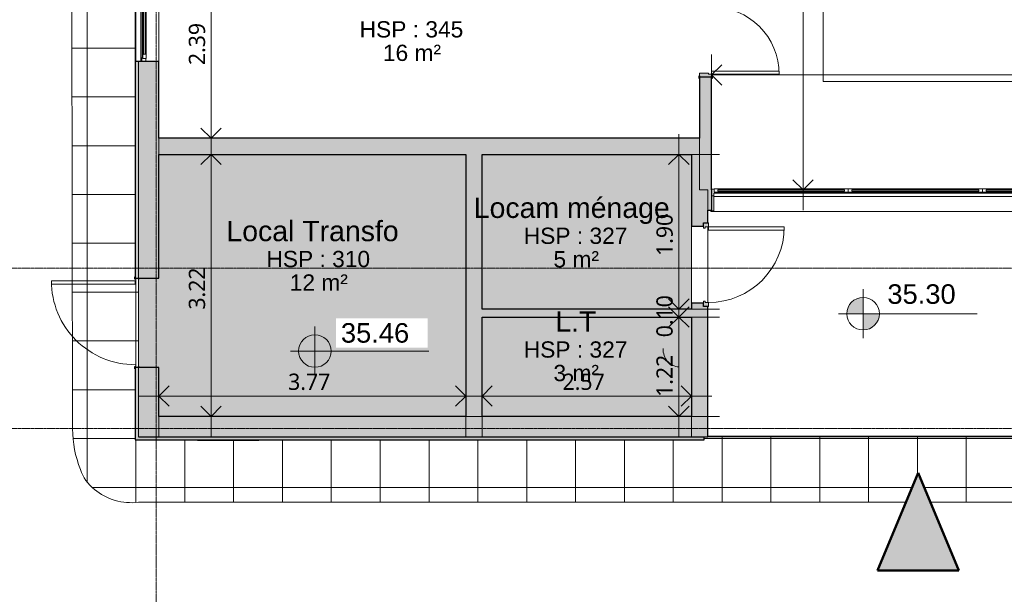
# Model space of a CAD drawing. Header units: millimetres. Extents: x -64334 to 32356, y -11421 to 53741.
# Tile 4 of 71: x -35969 to -23874, y 1809 to 8873. Entities that reach past the tile are written whole.
import ezdxf

# ---------------------------------------------------------------- set-up
doc = ezdxf.new("R2010")
doc.units = ezdxf.units.MM
doc.linetypes.add('Caché', pattern=[7.14375, 4.7625, -2.38125])
doc.linetypes.add('Ligne de quadrillage', pattern=[22.225, 12.7, -3.175, 3.175, -3.175])
for name, color, linetype, lineweight in [('A-ANNO-DIMS', 211, 'Continuous', 9), ('A-ANNO-DIMS-100', 211, 'Continuous', 9), ('A-AREA-IDEN', 2, 'Continuous', 9), ('A-DETL-GENF', 92, 'Continuous', 9), ('A-DETL-HDLN', 90, 'Caché', 9), ('A-DETL-WIDE', 214, 'Continuous', 50), ('A-DOOR', 31, 'Continuous', 9), ('A-DOOR-FRAM', 31, 'Continuous', 9), ('A-FLOR', 192, 'Continuous', 9), ('A-FLOR-PATT', 8, 'Continuous', 9), ('A-GLAZ', 151, 'Continuous', 9), ('A-GLAZ-SILL', 1, 'Continuous', 9), ('A-WALL', 113, 'Continuous', 9), ('G-ANNO-DIMS', 111, 'Continuous', 9), ('I-WALL', 2, 'Continuous', 9), ('M-EQPM', 50, 'Continuous', 9), ('S-GRID', 1, 'Continuous', 9)]:
    doc.layers.add(name, color=color, linetype=linetype, lineweight=lineweight)
doc.styles.add('Arial_2', font='arial.ttf', dxfattribs={"height": 200})
doc.styles.add('Arial_3', font='arial.ttf', dxfattribs={"height": 240})
doc.styles.add('Arial_B', font='txt', dxfattribs={"height": 250})
doc.styles.add('Trebuchet MS_B', font='txt', dxfattribs={"height": 200})
doc.dimstyles.new('Cotes_linéaires_rouge_2mm', dxfattribs={"dimscale": 304.8, "dimtxt": 206.190181, "dimasz": 0.410105, "dimexe": 0.82021, "dimexo": 0.0625, "dimgap": 0.065617, "dimtad": 1, "dimlfac": 0.001, "dimrnd": 0.01, "dimzin": 0, "dimdsep": 46, "dimtxsty": 'Trebuchet MS_B', "dimblk1": 'OPEN30', "dimblk2": 'OPEN30', "dimsah": 1, "dimcen": 0.09, "dimdle": 0.82021, "dimazin": 0, "dimtfac": 1, "dimtdec": 4, "dimtix": 1, "dimtmove": 0, "dimatfit": 3, "dimfxl": 1.64042, "dimfxlon": 1, "dimtvp": 1, "dimtolj": 1, "dimtzin": 0, "dimarcsym": 2})
doc.dimstyles.new('Cotes_linéaires_rouge_2mm_1', dxfattribs={"dimscale": 304.8, "dimtxt": 206.190181, "dimasz": 0.410105, "dimexe": 0.82021, "dimexo": 0.0625, "dimgap": 0.065617, "dimtad": 1, "dimlfac": 0.001, "dimrnd": 0.01, "dimzin": 0, "dimdsep": 46, "dimtxsty": 'Trebuchet MS_B', "dimblk1": 'OPEN30', "dimblk2": 'OPEN30', "dimsah": 1, "dimcen": 0.09, "dimdle": 0.82021, "dimazin": 0, "dimtfac": 1, "dimtdec": 4, "dimtix": 1, "dimtmove": 1, "dimatfit": 3, "dimfxl": 1.64042, "dimfxlon": 1, "dimtvp": 1, "dimtolj": 1, "dimtzin": 0, "dimarcsym": 2})

# ---------------------------------------------------------------- blocks, each defined once
blk = doc.blocks.new('3 Vantaux - 180 x500-1522891-Niveau 00')
at = {"layer": 'A-GLAZ', "lineweight": 18}
for p, q in [((-2502, 133), (-2470, 133)), ((-2470, 137), (-2469, 138)), ((-2470, 96), (-2470, 137)), ((-2470, 133), (-2470, 95)), ((-2469, 138), (-2424, 138)), ((-2426, 125), (-2426, 109)), ((-2420, 125), (-2426, 125)), ((-2426, 124), (-869, 124)), ((-2426, 108), (-2426, 124)), ((-2424, 138), (-2420, 134)), ((-2420, 134), (-2420, 125)), ((-875, 134), (-871, 138)), ((-875, 125), (-875, 134)), ((-869, 125), (-875, 125)), ((-871, 138), (-827, 138)), ((-869, 109), (-869, 125)), ((-869, 124), (-869, 108)), ((-827, 138), (-825, 137)), ((-825, 137), (-824, 138)), ((-825, 96), (-825, 137)), ((-825, 137), (-825, 96)), ((-824, 138), (-779, 138)), ((-781, 125), (-781, 109)), ((-775, 125), (-781, 125)), ((-781, 124), (781, 124)), ((-781, 108), (-781, 124)), ((-779, 138), (-775, 134)), ((-775, 134), (-775, 125)), ((775, 134), (779, 138)), ((775, 125), (775, 134)), ((781, 125), (775, 125)), ((779, 138), (824, 138)), ((781, 109), (781, 125)), ((781, 124), (781, 108)), ((824, 138), (825, 137)), ((825, 137), (827, 138)), ((825, 137), (825, 96)), ((825, 96), (825, 137)), ((827, 138), (871, 138)), ((869, 125), (869, 109)), ((875, 125), (869, 125)), ((869, 124), (2426, 124)), ((869, 108), (869, 124)), ((871, 138), (875, 134)), ((875, 134), (875, 125)), ((2420, 134), (2424, 138)), ((2420, 125), (2420, 134)), ((2426, 125), (2420, 125)), ((2424, 138), (2468, 138)), ((2426, 109), (2426, 125)), ((2426, 124), (2426, 108)), ((2468, 138), (2470, 137)), ((2470, 137), (2470, 96)), ((2470, 133), (2510, 133)), ((2470, 95), (2470, 133)), ((2510, 133), (2510, 125)), ((-2476, 50), (-2500, 50)), ((-2500, 50), (-2476, 50)), ((-2475, 51), (-2476, 50)), ((-2476, 50), (-2476, -130)), ((-2475, 85), (-2475, 51)), ((-2460, 85), (-2475, 85)), ((-2469, 95), (-2470, 96)), ((-2470, 95), (-2460, 95)), ((-2424, 95), (-2469, 95)), ((-2460, 95), (-2460, 85)), ((-2426, 109), (-2420, 109)), ((-869, 108), (-2426, 108)), ((-2420, 99), (-2424, 95)), ((-2420, 109), (-2420, 99)), ((-875, 109), (-869, 109)), ((-875, 99), (-875, 109)), ((-871, 95), (-875, 99)), ((-827, 95), (-871, 95)), ((-825, 96), (-827, 95)), ((-824, 95), (-825, 96)), ((-779, 95), (-824, 95)), ((-781, 109), (-775, 109)), ((781, 108), (-781, 108)), ((-775, 99), (-779, 95)), ((-775, 109), (-775, 99)), ((775, 109), (781, 109)), ((775, 99), (775, 109)), ((779, 95), (775, 99)), ((824, 95), (779, 95)), ((825, 96), (824, 95)), ((827, 95), (825, 96)), ((871, 95), (827, 95)), ((869, 109), (875, 109)), ((2426, 108), (869, 108)), ((875, 99), (871, 95)), ((875, 109), (875, 99)), ((2420, 109), (2426, 109)), ((2420, 99), (2420, 109)), ((2424, 95), (2420, 99)), ((2468, 95), (2424, 95)), ((2460, 95), (2470, 95)), ((2460, 85), (2460, 95)), ((2475, 85), (2460, 85)), ((2470, 96), (2468, 95)), ((2475, 51), (2475, 85)), ((2476, 50), (2475, 51)), ((2500, 50), (2476, 50)), ((2476, 50), (2500, 50)), ((2476, -130), (2476, 50)), ((-2508, -131), (-2508, -125)), ((-2506, -133), (-2508, -131)), ((-2479, -133), (-2506, -133)), ((-2476, -130), (-2479, -133)), ((2479, -133), (2476, -130)), ((2506, -133), (2479, -133)), ((2508, -131), (2506, -133)), ((2508, -125), (2508, -131))]:
    blk.add_line(p, q, dxfattribs=at)
at = {"layer": 'A-GLAZ'}
for p, q in [((-2424, 138), (-871, 138)), ((-875, 134), (-2420, 134)), ((-779, 138), (779, 138)), ((-775, 134), (775, 134)), ((871, 138), (2424, 138)), ((875, 134), (2420, 134)), ((2476, 45), (-2476, 45)), ((2460, 85), (-2460, 85)), ((-871, 95), (-2424, 95)), ((-875, 99), (-2420, 99)), ((-824, 95), (-827, 95)), ((779, 95), (-779, 95)), ((-775, 99), (775, 99)), ((827, 95), (824, 95)), ((2424, 95), (871, 95)), ((875, 99), (2420, 99)), ((-2511, -125), (-2511, -140)), ((-2511, -140), (2511, -140)), ((2511, -140), (2511, -125))]:
    blk.add_line(p, q, dxfattribs=at)
blk = doc.blocks.new('Grille d_aération - Mur - Type A-1367758-Niveau 00')
at = {"layer": 'M-EQPM'}
for p, q in [((-255, 20), (-250, 25)), ((-250, 25), (500, 25)), ((500, 25), (505, 20))]:
    blk.add_line(p, q, dxfattribs=at)
blk = doc.blocks.new('Fenêtre type 1 - 1_9000 x 145cm-1522804-Niveau 00')
at = {"layer": 'A-GLAZ', "lineweight": 18}
for p, q in [((-725, -35), (-685, -35)), ((-680, -85), (-725, -85)), ((-685, -30), (-642, -30)), ((-685, -70), (-685, -30)), ((-685, -35), (-685, -70)), ((-642, -70), (-685, -70)), ((-685, -70), (-675, -70)), ((-675, -80), (-680, -85)), ((-675, -70), (-675, -80)), ((-642, -30), (-635, -37)), ((-635, -63), (-642, -70)), ((-635, -37), (-635, -63)), ((-635, -40), (635, -40)), ((-635, -60), (-635, -40)), ((635, -60), (-635, -60)), ((635, -37), (642, -30)), ((635, -63), (635, -37)), ((635, -40), (635, -60)), ((642, -70), (635, -63)), ((642, -30), (685, -30)), ((685, -70), (642, -70)), ((675, -70), (685, -70)), ((675, -80), (675, -70)), ((680, -85), (675, -80)), ((725, -85), (680, -85)), ((685, -30), (685, -70)), ((685, -35), (725, -35)), ((685, -70), (685, -35))]:
    blk.add_line(p, q, dxfattribs=at)
at = {"layer": 'A-GLAZ'}
for p, q in [((725, -95), (-725, -95)), ((675, -80), (-675, -80)), ((642, -30), (-642, -30)), ((-642, -70), (642, -70)), ((635, -37), (-635, -37)), ((-635, -63), (635, -63))]:
    blk.add_line(p, q, dxfattribs=at)
at = {"layer": 'A-GLAZ-SILL'}
for p, q in [((-723, -95), (-723, -152)), ((723, -152), (723, -95)), ((-725, -167), (-725, -166)), ((-725, -167), (-723, -167)), ((-723, -167), (-725, -167)), ((-723, -152), (-723, -166)), ((-723, -157), (723, -157)), ((-723, -166), (-723, -167)), ((723, -166), (723, -152)), ((723, -167), (723, -166)), ((723, -167), (725, -167)), ((725, -167), (723, -167)), ((725, -166), (725, -167))]:
    blk.add_line(p, q, dxfattribs=at)
blk = doc.blocks.new('PVC Panneau Vitré - Traverse - 0_93m x 2_10m-1488283-Niveau 00')
at = {"layer": 'A-DOOR-FRAM'}
h = blk.add_hatch(color=254, dxfattribs=at)
h.paths.add_polyline_path([(-515, -110), (-465, -110), (-465, -70), (-450, -70), (-450, -50), (-515, -50), (-515, -100)])
h.paths.add_polyline_path([(450, -50), (450, -70), (465, -70), (465, -110), (515, -110), (515, -50), (475, -50)])
at = {"layer": 'A-DOOR'}
for p, q in [((425, -1040), (425, -110)), ((425, -110), (465, -110)), ((465, -110), (465, -1040)), ((465, -1040), (425, -1040))]:
    blk.add_line(p, q, dxfattribs=at)
blk.add_arc((465, -110), 930, 180, 270, dxfattribs=at)
at = {"layer": 'A-DOOR-FRAM', "lineweight": 18}
for p, q in [((-515, -100), (-515, -110)), ((-515, -110), (-465, -110)), ((-450, -50), (-475, -50)), ((-465, -110), (-465, -70)), ((-465, -70), (-450, -70)), ((-450, -70), (-450, -50)), ((475, -50), (450, -50)), ((450, -50), (450, -70)), ((450, -70), (465, -70)), ((465, -70), (465, -110)), ((465, -110), (515, -110)), ((515, -110), (515, -100))]:
    blk.add_line(p, q, dxfattribs=at)
blk = doc.blocks.new('__Int_ Simple - __PP _1_03m x 2_30m_-1371156-Niveau 00')
at = {"layer": 'A-DOOR'}
h = blk.add_hatch(color=254, dxfattribs=at)
h.paths.add_polyline_path([(-600, 20), (-570, 20), (-570, 25), (-600, 25)])
h.paths.add_polyline_path([(-585, -20), (-585, -25), (-570, -25), (-570, -20)])
h.paths.add_polyline_path([(500, -20), (500, -25), (515, -25), (515, -20)])
h.paths.add_polyline_path([(500, 25), (500, 20), (530, 20), (530, 25), (515, 25)])
for p, q in [((480, 1050), (440, 1050)), ((440, 1050), (440, 20)), ((480, 20), (480, 1050)), ((480, 20), (440, 20))]:
    blk.add_line(p, q, dxfattribs=at)
at = {"layer": 'A-DOOR', "lineweight": 25}
for p, q in [((-600, 20), (-600, 25)), ((-600, 25), (-570, 25)), ((-570, 20), (-585, 20)), ((-570, 25), (-570, 20)), ((500, 20), (500, 25)), ((500, 25), (530, 25)), ((515, 20), (500, 20)), ((530, 25), (530, 20)), ((-585, -20), (-570, -20)), ((-570, -25), (-585, -25)), ((-570, -20), (-570, -25)), ((500, -25), (500, -20)), ((500, -20), (515, -20)), ((515, -25), (500, -25))]:
    blk.add_line(p, q, dxfattribs=at)
at = {"layer": 'A-DOOR'}
blk.add_arc((480, 20), 1030, 90, 180, dxfattribs=at)
blk = doc.blocks.new('__Int_ Simple - __PP _0_83m x 2_04m_-1519621-Niveau 00')
at = {"layer": 'A-DOOR'}
h = blk.add_hatch(color=254, dxfattribs=at)
h.paths.add_polyline_path([(430, -75), (400, -75), (400, -80), (430, -80)])
h.paths.add_polyline_path([(430, 75), (430, 80), (400, 80), (400, 75), (415, 75)])
h.paths.add_polyline_path([(-470, 75), (-470, 80), (-500, 80), (-500, 75), (-485, 75)])
h.paths.add_polyline_path([(-470, -75), (-500, -75), (-500, -80), (-470, -80)])
at = {"layer": 'A-DOOR-FRAM'}
h = blk.add_hatch(color=254, dxfattribs=at)
h.paths.add_polyline_path([(415, 0), (415, 75), (380, 75), (380, 35), (365, 35), (365, -75), (415, -75)])
h.paths.add_polyline_path([(-435, 35), (-450, 35), (-450, 75), (-485, 75), (-485, -75), (-435, -75)])
at = {"layer": 'A-DOOR'}
for p, q in [((380, 905), (340, 905)), ((340, 905), (340, 75)), ((380, 75), (380, 905)), ((380, 75), (340, 75))]:
    blk.add_line(p, q, dxfattribs=at)
at = {"layer": 'A-DOOR', "lineweight": 25}
for p, q in [((-500, 75), (-500, 80)), ((-500, 80), (-470, 80)), ((-470, 75), (-485, 75)), ((-470, 80), (-470, 75)), ((400, 75), (400, 80)), ((400, 80), (430, 80)), ((415, 75), (400, 75)), ((430, 80), (430, 75)), ((-500, -80), (-500, -75)), ((-470, -80), (-500, -80)), ((-485, -75), (-470, -75)), ((-470, -75), (-470, -80)), ((400, -80), (400, -75)), ((400, -75), (415, -75)), ((430, -80), (400, -80)), ((430, -75), (430, -80))]:
    blk.add_line(p, q, dxfattribs=at)
at = {"layer": 'A-DOOR'}
blk.add_arc((380, 75), 830, 90, 180, dxfattribs=at)
at = {"layer": 'A-DOOR-FRAM', "lineweight": 18}
for p, q in [((-485, 75), (-450, 75)), ((-450, 75), (-450, 35)), ((-450, 35), (-435, 35)), ((-435, 35), (-435, -75)), ((365, 35), (380, 35)), ((365, -75), (365, 35)), ((380, 75), (415, 75)), ((380, 35), (380, 75)), ((-435, -75), (-485, -75)), ((415, -75), (365, -75))]:
    blk.add_line(p, q, dxfattribs=at)
blk = doc.blocks.new('DIMBLOCK170-Niveau 00')
at = {"layer": 'A-ANNO-DIMS-100'}
for p, q in [((-33617, 10058), (-33617, 7166)), ((-33117, 9808), (-33867, 9808)), ((-33617, 9808), (-33117, 9808)), ((-33117, 7416), (-33867, 7416)), ((-33617, 7416), (-33117, 7416))]:
    blk.add_line(p, q, dxfattribs=at)
at = {"layer": 'A-ANNO-DIMS-100', "lineweight": 25}
for p, q in [((-33617, 9808), (-33742, 9683)), ((-33617, 9808), (-33492, 9683)), ((-33617, 7416), (-33742, 7541)), ((-33617, 7416), (-33492, 7541))]:
    blk.add_line(p, q, dxfattribs=at)
at = {"layer": 'A-ANNO-DIMS-100', "color": 0, "insert": (-33892, 8315), "char_height": 200, "width": 712.93, "attachment_point": 1, "rotation": 90, "line_spacing_factor": 1.048425, "style": 'Trebuchet MS_B'}
blk.add_mtext('2.39', dxfattribs=at)
blk = doc.blocks.new('_Open30')
at = {"color": 0, "linetype": 'ByBlock', "lineweight": -2}
for p, q in [((-1, 0.268), (0, 0)), ((0, 0), (-1, -0.268)), ((0, 0), (-1, 0))]:
    blk.add_line(p, q, dxfattribs=at)
blk = doc.blocks.new('DIMBLOCK171-Niveau 00')
at = {"layer": 'A-ANNO-DIMS-100'}
for p, q in [((-33617, 7466), (-33617, 3746)), ((-33117, 7216), (-33867, 7216)), ((-33617, 7216), (-33117, 7216)), ((-33117, 3996), (-33867, 3996)), ((-33617, 3996), (-33117, 3996))]:
    blk.add_line(p, q, dxfattribs=at)
at = {"layer": 'A-ANNO-DIMS-100', "lineweight": 25}
for p, q in [((-33617, 7216), (-33742, 7091)), ((-33617, 7216), (-33492, 7091)), ((-33617, 3996), (-33742, 4121)), ((-33617, 3996), (-33492, 4121))]:
    blk.add_line(p, q, dxfattribs=at)
at = {"layer": 'A-ANNO-DIMS-100', "color": 0, "insert": (-33892, 5309), "char_height": 200, "width": 712.93, "attachment_point": 1, "rotation": 90, "line_spacing_factor": 1.048425, "style": 'Trebuchet MS_B'}
blk.add_mtext('3.22', dxfattribs=at)
blk = doc.blocks.new('DIMBLOCK172-Niveau 00')
at = {"layer": 'A-ANNO-DIMS-100'}
for p, q in [((-34259, 3746), (-34259, 4496)), ((-30489, 3746), (-30489, 4496)), ((-30239, 4246), (-34509, 4246)), ((-34259, 4246), (-34259, 3746)), ((-30489, 4246), (-30489, 3746))]:
    blk.add_line(p, q, dxfattribs=at)
at = {"layer": 'A-ANNO-DIMS-100', "lineweight": 25}
for p, q in [((-34259, 4246), (-34134, 4371)), ((-30489, 4246), (-30614, 4371)), ((-34259, 4246), (-34134, 4121)), ((-30489, 4246), (-30614, 4121))]:
    blk.add_line(p, q, dxfattribs=at)
at = {"layer": 'A-ANNO-DIMS-100', "color": 0, "insert": (-32671, 4522), "char_height": 200, "width": 712.93, "attachment_point": 1, "line_spacing_factor": 1.048425, "style": 'Trebuchet MS_B'}
blk.add_mtext('3.77', dxfattribs=at)
blk = doc.blocks.new('DIMBLOCK173-Niveau 00')
at = {"layer": 'A-ANNO-DIMS-100'}
for p, q in [((-30289, 3746), (-30289, 4496)), ((-27718, 3746), (-27718, 4496)), ((-27468, 4246), (-30539, 4246)), ((-30289, 4246), (-30289, 3746)), ((-27718, 4246), (-27718, 3746))]:
    blk.add_line(p, q, dxfattribs=at)
at = {"layer": 'A-ANNO-DIMS-100', "lineweight": 25}
for p, q in [((-30289, 4246), (-30164, 4371)), ((-27718, 4246), (-27843, 4371)), ((-30289, 4246), (-30164, 4121)), ((-27718, 4246), (-27843, 4121))]:
    blk.add_line(p, q, dxfattribs=at)
at = {"layer": 'A-ANNO-DIMS-100', "color": 0, "insert": (-29300, 4522), "char_height": 200, "width": 712.93, "attachment_point": 1, "line_spacing_factor": 1.048425, "style": 'Trebuchet MS_B'}
blk.add_mtext('2.57', dxfattribs=at)
blk = doc.blocks.new('DIMBLOCK174-Niveau 00')
at = {"layer": 'A-ANNO-DIMS-100'}
for p, q in [((-27872, 7466), (-27872, 5316)), ((-27372, 7216), (-28122, 7216)), ((-27872, 7216), (-27372, 7216)), ((-27372, 5316), (-28122, 5316)), ((-27872, 5316), (-27372, 5316))]:
    blk.add_line(p, q, dxfattribs=at)
at = {"layer": 'A-ANNO-DIMS-100', "lineweight": 25}
for p, q in [((-27872, 7216), (-27997, 7091)), ((-27872, 7216), (-27747, 7091)), ((-27872, 5316), (-27997, 5441)), ((-27872, 5316), (-27747, 5441))]:
    blk.add_line(p, q, dxfattribs=at)
at = {"layer": 'A-ANNO-DIMS-100', "color": 0, "insert": (-28148, 5969), "char_height": 200, "width": 712.93, "attachment_point": 1, "rotation": 90, "line_spacing_factor": 1.048425, "style": 'Trebuchet MS_B'}
blk.add_mtext('1.90', dxfattribs=at)
blk = doc.blocks.new('DIMBLOCK175-Niveau 00')
at = {"layer": 'A-ANNO-DIMS-100', "lineweight": 25}
for p, q in [((-27872, 5316), (-27997, 5441)), ((-27872, 5316), (-27747, 5441)), ((-27872, 5216), (-27997, 5091)), ((-27872, 5216), (-27747, 5091))]:
    blk.add_line(p, q, dxfattribs=at)
at = {"layer": 'A-ANNO-DIMS-100'}
for p, q in [((-27372, 5316), (-28122, 5316)), ((-27372, 5216), (-28122, 5216)), ((-27872, 5316), (-27872, 5216)), ((-27872, 5316), (-27372, 5316)), ((-27872, 5216), (-27372, 5216))]:
    blk.add_line(p, q, dxfattribs=at)
at = {"layer": 'A-ANNO-DIMS-100', "color": 0, "insert": (-28148, 4969), "char_height": 200, "width": 712.93, "attachment_point": 1, "rotation": 90, "line_spacing_factor": 1.048425, "style": 'Trebuchet MS_B'}
blk.add_mtext('0.10', dxfattribs=at)
blk = doc.blocks.new('DIMBLOCK176-Niveau 00')
at = {"layer": 'A-ANNO-DIMS-100', "lineweight": 25}
for p, q in [((-27872, 5216), (-27997, 5341)), ((-27872, 5216), (-27747, 5341)), ((-27872, 5216), (-27997, 5091)), ((-27872, 5216), (-27747, 5091)), ((-27872, 3996), (-27997, 4121)), ((-27872, 3996), (-27747, 4121))]:
    blk.add_line(p, q, dxfattribs=at)
at = {"layer": 'A-ANNO-DIMS-100'}
for p, q in [((-27372, 5216), (-28122, 5216)), ((-27872, 5216), (-27872, 3746)), ((-27872, 5216), (-27372, 5216)), ((-27372, 3996), (-28122, 3996)), ((-27872, 3996), (-27372, 3996))]:
    blk.add_line(p, q, dxfattribs=at)
blk.add_ellipse((-27872, 4830), major_axis=(0, 224), ratio=0.868297, start_param=1.570796, end_param=3.141593, dxfattribs=at)
at = {"layer": 'A-ANNO-DIMS-100', "color": 0, "insert": (-28148, 4236), "char_height": 200, "width": 712.93, "attachment_point": 1, "rotation": 90, "line_spacing_factor": 1.048425, "style": 'Trebuchet MS_B'}
blk.add_mtext('1.22', dxfattribs=at)
blk = doc.blocks.new('DIMBLOCK181-Niveau 00')
at = {"layer": 'A-ANNO-DIMS-100'}
for p, q in [((-27469, 7693), (-27469, 8443)), ((-17993, 7693), (-17993, 8443)), ((-17993, 8193), (-27469, 8193)), ((-27469, 8193), (-27469, 7693)), ((-17993, 8193), (-17993, 7693))]:
    blk.add_line(p, q, dxfattribs=at)
at = {"layer": 'A-ANNO-DIMS-100', "lineweight": 25}
for p, q in [((-27469, 8193), (-27344, 8318)), ((-17993, 8193), (-18118, 8318)), ((-17993, 8193), (-17868, 8318)), ((-27469, 8193), (-27344, 8068)), ((-17993, 8193), (-18118, 8068)), ((-17993, 8193), (-17868, 8068))]:
    blk.add_line(p, q, dxfattribs=at)
at = {"layer": 'A-ANNO-DIMS-100', "color": 0, "insert": (-23028, 8469), "char_height": 200, "width": 712.93, "attachment_point": 1, "line_spacing_factor": 1.048425, "style": 'Trebuchet MS_B'}
blk.add_mtext('9.48', dxfattribs=at)
blk = doc.blocks.new('DIMBLOCK183-Niveau 00')
at = {"layer": 'A-ANNO-DIMS-100'}
for p, q in [((-26346, 16048), (-26346, 6531)), ((-25846, 15798), (-26596, 15798)), ((-26346, 15798), (-25846, 15798)), ((-25846, 6781), (-26596, 6781)), ((-26346, 6781), (-25846, 6781))]:
    blk.add_line(p, q, dxfattribs=at)
at = {"layer": 'A-ANNO-DIMS-100', "lineweight": 25}
for p, q in [((-26346, 15798), (-26471, 15673)), ((-26346, 15798), (-26221, 15673)), ((-26346, 6781), (-26471, 6906)), ((-26346, 6781), (-26221, 6906))]:
    blk.add_line(p, q, dxfattribs=at)
at = {"layer": 'A-ANNO-DIMS-100', "color": 0, "insert": (-26622, 10992), "char_height": 200, "width": 712.93, "attachment_point": 1, "rotation": 90, "line_spacing_factor": 1.048425, "style": 'Trebuchet MS_B'}
blk.add_mtext('9.02', dxfattribs=at)
blk = doc.blocks.new('Cotes d_élévation - Cote d_élévation - Cible remplie-10655-Niveau 00')
at = {"layer": 'G-ANNO-DIMS'}
h = blk.add_hatch(color=256, dxfattribs=at)
edge = h.paths.add_edge_path()
edge.add_line((0, 0), (-2, 0))
edge.add_arc((0, 0), 2, 90, 180, ccw=False)
edge.add_line((0, 2), (0, 0))
h = blk.add_hatch(color=256, dxfattribs=at)
edge = h.paths.add_edge_path()
edge.add_line((0, 0), (2, 0))
edge.add_arc((0, 0), 2, 270, 360, ccw=False)
edge.add_line((0, -2), (0, 0))
for p, q in [((0, -3), (0, 3)), ((-3, 0), (14, 0))]:
    blk.add_line(p, q, dxfattribs=at)
blk.add_circle((0, 0), 2, dxfattribs=at)

msp = doc.modelspace()

# ---------------------------------------------------------------- hatches: boundary and pattern name
at = {"layer": 'A-DETL-GENF'}
msp.add_hatch(color=7, dxfattribs=at).paths.add_polyline_path([(-24433.577, 2100.527), (-24933.577, 3300.527), (-25433.577, 2100.527)])
at = {"layer": 'A-FLOR'}
msp.add_hatch(color=10, dxfattribs=at).paths.add_polyline_path([(-32400.562, 3995.948), (-30489.054, 3995.948), (-30489.054, 7215.948), (-34259.054, 7215.948), (-34259.054, 5696.086), (-34504.054, 5696.086), (-34504.054, 5681.086), (-34509.054, 5681.086), (-34509.054, 4611.086), (-34504.054, 4611.086), (-34504.054, 4596.086), (-34259.054, 4596.086), (-34259.054, 3995.948)])
h = msp.add_hatch(color=10, dxfattribs=at)
h.paths.add_polyline_path([(-29592.453, 3995.948), (-27717.52, 3995.948), (-27717.52, 5215.948), (-30289.054, 5215.948), (-30289.054, 3995.948), (-30150.107, 3995.948)])
h.paths.add_polyline_path([(-30272.661, 5315.948), (-27717.52, 5315.948), (-27717.52, 7215.948), (-30289.054, 7215.948), (-30289.054, 5315.948)])
at = {"layer": 'A-FLOR-PATT'}
h = msp.add_hatch(dxfattribs=at)
h.set_pattern_fill('FP_4', color=256, style=0, pattern_type=2)
h.set_pattern_definition([(270, (-38141.15, 15723.1), (600, 4e-14), []), (0, (-38141.15, 15723.1), (0, 600), [])])
h.paths.add_polyline_path([(-34591.818, 2935.229), (-34509.054, 2940.527), (-25083.577, 2940.527), (-24933.577, 3300.527), (-24783.577, 2940.527), (-22732.874, 2940.527), (-22732.874, 3333.419), (-22713.431, 3421.196), (-22681.78, 3509.46), (-22643.549, 3586.512), (-22594.136, 3661.621), (-22535.999, 3730.198), (-22518.966, 3745.948), (-27561.928, 3745.948), (-27561.928, 3705.948), (-33029.584, 3704.849), (-33033.485, 3700.948), (-33784.054, 3700.948), (-33789.054, 3705.948), (-34549.054, 3706.094), (-34549.054, 4581.086), (-34554.054, 4581.086), (-34554.054, 4611.086), (-34549.054, 4611.086), (-34549.054, 4596.086), (-34509.054, 4596.086), (-34509.054, 5696.086), (-34549.054, 5696.086), (-34549.054, 5681.086), (-34554.054, 5681.086), (-34554.054, 5711.086), (-34549.054, 5711.086), (-34549.054, 15982.67), (-34517.054, 15982.67), (-34517.054, 16042.67), (-34509.054, 16042.67), (-34509.054, 17742.67), (-34517.054, 17742.67), (-34517.054, 17802.67), (-34549.054, 17802.67), (-34549.054, 27858.097), (-34514.054, 27858.097), (-34514.054, 27888.097), (-34509.054, 27888.097), (-34509.054, 28823.097), (-38559.054, 28823.097), (-38559.054, 28783.097), (-39252.912, 28783.097), (-39252.912, 28808.097), (-39267.912, 28808.097), (-39267.912, 28783.097), (-41252.054, 28783.097), (-41252.054, 28808.097), (-41267.054, 28808.097), (-41267.054, 28783.097), (-43152.912, 28783.097), (-43152.912, 28808.097), (-43167.912, 28808.097), (-43167.912, 28783.097), (-45152.054, 28783.097), (-45152.054, 28808.097), (-45167.054, 28808.097), (-45167.054, 28783.097), (-47110.412, 28783.097), (-47110.412, 28808.097), (-47125.412, 28808.097), (-47125.412, 28783.097), (-49109.554, 28783.097), (-49110.31, 28808.097), (-49124.554, 28808.097), (-49124.554, 28783.097), (-53741.152, 28783.097), (-53741.152, 27723.097), (-36702.011, 27723.097), (-36888.932, 28171.709), (-36272.505, 28171.709), (-36459.426, 27723.097), (-35334.555, 27723.097), (-35334.523, 17000.044), (-35025.032, 17128.998), (-35025.032, 16512.57), (-35334.522, 16641.525), (-35334.509, 12237.292), (-35318.198, 3843.138), (-35311.524, 3705.948), (-35294.913, 3588.619), (-35264.565, 3464.323), (-35222.103, 3343.627), (-35193.39, 3273.71), (-35154.781, 3208.731), (-35107.104, 3150.082), (-35051.379, 3099.018), (-34984.493, 3049.986), (-34912.378, 3009.031), (-34836.004, 2976.704), (-34756.401, 2953.44), (-34674.639, 2939.553)])
at = {"layer": 'A-WALL'}
h = msp.add_hatch(color=8, dxfattribs=at)
h.paths.add_polyline_path([(-34509.054, 3745.948), (-34259.054, 3745.948), (-34259.054, 4596.086), (-34509.054, 4596.086)])
h.paths.add_polyline_path([(-34509.054, 5696.086), (-34259.054, 5696.086), (-34259.054, 8357.67), (-34509.054, 8357.67), (-34509.054, 6000.886)])
h.paths.add_polyline_path([(-34259.054, 9807.67), (-34259.054, 9997.58), (-34509.054, 9997.58), (-34509.054, 9807.67), (-34419.054, 9807.67)])
h.paths.add_polyline_path([(-34509.054, 14397.58), (-34259.054, 14397.58), (-34259.054, 15992.67), (-34509.054, 15992.67), (-34509.054, 14405.58)])
h.paths.add_polyline_path([(-34509.054, 17792.67), (-34259.054, 17792.67), (-34259.054, 19483.989), (-34509.054, 19483.989), (-34509.054, 17802.67)])
h.paths.add_polyline_path([(-34509.054, 23883.989), (-34259.054, 23883.989), (-34259.054, 27873.097), (-34509.054, 27873.097), (-34509.054, 23892.938)])
h.paths.add_polyline_path([(-34259.054, 28873.097), (-34259.054, 28948.097), (-34509.054, 28948.097), (-34509.054, 28873.097), (-34384.054, 28873.097)])
h = msp.add_hatch(color=8, dxfattribs=at)
h.paths.add_polyline_path([(-34549.054, 3745.948), (-34509.054, 3745.948), (-34509.054, 4596.086), (-34549.054, 4596.086)])
h.paths.add_polyline_path([(-34509.054, 5696.086), (-34509.054, 8357.67), (-34549.054, 8357.67), (-34549.054, 5696.086), (-34529.054, 5696.086)])
h.paths.add_polyline_path([(-34509.054, 14405.58), (-34509.054, 15982.67), (-34549.054, 15982.67), (-34549.054, 14405.58)])
h.paths.add_polyline_path([(-34509.054, 17802.67), (-34509.054, 19481.899), (-34549.054, 19481.899), (-34549.054, 17802.67)])
h.paths.add_polyline_path([(-34549.054, 23892.938), (-34509.054, 23892.938), (-34509.054, 27858.097), (-34549.054, 27858.097), (-34549.054, 24214.331)])
h = msp.add_hatch(color=8, dxfattribs=at)
h.paths.add_polyline_path([(-27619.054, 6781.086), (-27469.054, 6781.086), (-27469.054, 8166.191), (-27619.054, 8166.191), (-27619.054, 6905.563)])
h.paths.add_polyline_path([(-27544.054, 9066.191), (-27469.054, 9066.191), (-27469.054, 11997.625), (-27619.054, 11997.625), (-27619.054, 9066.191)])
h.paths.add_polyline_path([(-27619.054, 13797.625), (-27469.054, 13797.625), (-27469.054, 15797.67), (-27619.054, 15797.67)])
h = msp.add_hatch(color=8, dxfattribs=at)
h.paths.add_polyline_path([(-19676.558, 6531.086), (-19676.558, 6781.086), (-22466.928, 6781.086), (-22466.928, 6531.086), (-21170.79, 6531.086)])
h.paths.add_polyline_path([(-27466.928, 6531.086), (-27466.928, 6781.086), (-27517.52, 6781.086), (-27517.52, 6531.086), (-27487.537, 6531.086)])
for points in [[(-27717.52, 3745.948), (-27717.52, 3995.948), (-34259.054, 3995.948), (-34259.054, 3745.948), (-32400.562, 3745.948)], [(-27561.928, 3705.948), (-27561.928, 3745.948), (-34549.054, 3745.948), (-34549.054, 3705.948), (-32400.562, 3705.948)]]:
    msp.add_hatch(color=8, dxfattribs=at).paths.add_polyline_path(points)
at = {"layer": 'I-WALL'}
for points in [[(-32400.562, 7215.948), (-27619.054, 7215.948), (-27619.054, 7415.948), (-34259.054, 7415.948), (-34259.054, 7215.948), (-33804.284, 7215.948)], [(-30489.054, 3995.948), (-30289.054, 3995.948), (-30289.054, 7215.948), (-30489.054, 7215.948), (-30489.054, 4869.237)], [(-30289.054, 5215.948), (-27717.52, 5215.948), (-27717.52, 5315.948), (-30289.054, 5315.948)]]:
    msp.add_hatch(color=8, dxfattribs=at).paths.add_polyline_path(points)
h = msp.add_hatch(color=8, dxfattribs=at)
h.paths.add_polyline_path([(-27717.52, 3745.948), (-27517.52, 3745.948), (-27517.52, 5346.086), (-27567.52, 5346.086), (-27567.52, 5386.086), (-27717.52, 5386.086), (-27717.52, 3995.948)])
h.paths.add_polyline_path([(-27567.52, 6336.086), (-27567.52, 6376.086), (-27517.52, 6376.086), (-27517.52, 6781.086), (-27619.054, 6781.086), (-27619.054, 7215.948), (-27717.52, 7215.948), (-27717.52, 6336.086)])

# ---------------------------------------------------------------- linework, layer by layer
at = {"layer": 'A-DETL-HDLN'}
for p, q in [((-26098.571, 8114.411), (-26098.571, 14191.58)), ((-19531.823, 8114.411), (-26098.571, 8114.411))]:
    msp.add_line(p, q, dxfattribs=at)
at = {"layer": 'A-DETL-WIDE'}
for p, q in [((-24933.577, 3300.527), (-25433.577, 2100.527)), ((-24433.577, 2100.527), (-24933.577, 3300.527)), ((-25433.577, 2100.527), (-24433.577, 2100.527))]:
    msp.add_line(p, q, dxfattribs=at)
at = {"layer": 'A-FLOR'}
for p, q in [((-35334.509, 12237.292), (-35318.198, 3843.138)), ((-34509.054, 5681.086), (-34509.054, 4611.086)), ((-27517.52, 3752.67), (-22511.698, 3752.67)), ((-22518.966, 3745.948), (-27517.52, 3745.948)), ((-34509.054, 2940.527), (-25083.577, 2940.527)), ((-24783.577, 2940.527), (-22732.874, 2940.527))]:
    msp.add_line(p, q, dxfattribs=at)
for centre, radius, start, end in [((-34023.012, 3833.306), 1295.224, 179.5650442, 202.2138775), ((-34731.184, 3504.379), 516.568, 198.1311313, 231.6948135), ((-34596.024, 3650.044), 714.827, 230.4304507, 276.9881945)]:
    msp.add_arc(centre, radius, start, end, dxfattribs=at)
at = {"layer": 'A-WALL'}
for p, q in [((-34549.054, 8357.67), (-34549.054, 14405.58)), ((-34259.054, 9807.67), (-34259.054, 8357.67)), ((-34509.054, 8357.67), (-34509.054, 5696.086)), ((-34259.054, 7415.948), (-34259.054, 7215.948)), ((-27619.054, 7415.948), (-27619.054, 6781.086)), ((-27517.52, 6781.086), (-27619.054, 6781.086)), ((-27517.52, 6781.086), (-27517.52, 6531.086)), ((-34509.054, 4596.086), (-34509.054, 3745.948)), ((-34259.054, 3995.948), (-34259.054, 3745.948)), ((-30489.054, 3995.948), (-30289.054, 3995.948)), ((-27717.52, 3745.948), (-27717.52, 3995.948))]:
    msp.add_line(p, q, dxfattribs=at)
at = {"layer": 'A-WALL', "lineweight": 25}
for p, q in [((-34259.054, 8357.67), (-34549.054, 8357.67)), ((-34549.054, 8357.67), (-34549.054, 5696.086)), ((-34259.054, 7415.948), (-34259.054, 8357.67)), ((-27469.054, 8166.191), (-27619.054, 8166.191)), ((-27619.054, 8166.191), (-27619.054, 7415.948)), ((-27469.054, 6781.086), (-27469.054, 8166.191)), ((-34259.054, 5696.086), (-34259.054, 7215.948)), ((-27466.928, 6781.086), (-27469.054, 6781.086)), ((-27466.928, 6531.086), (-27466.928, 6781.086)), ((-27517.52, 6531.086), (-27466.928, 6531.086)), ((-34549.054, 5696.086), (-34259.054, 5696.086)), ((-34259.054, 4596.086), (-34549.054, 4596.086)), ((-34549.054, 4596.086), (-34549.054, 3705.948)), ((-34259.054, 3995.948), (-34259.054, 4596.086)), ((-30489.054, 3995.948), (-34259.054, 3995.948)), ((-27717.52, 3995.948), (-30289.054, 3995.948)), ((-34549.054, 3705.948), (-27561.928, 3705.948)), ((-34509.054, 3745.948), (-27561.928, 3745.948)), ((-27561.928, 3705.948), (-27561.928, 3745.948))]:
    msp.add_line(p, q, dxfattribs=at)
at = {"layer": 'I-WALL', "lineweight": 25}
for p, q in [((-27619.054, 7415.948), (-34259.054, 7415.948)), ((-34259.054, 7215.948), (-30489.054, 7215.948)), ((-30489.054, 7215.948), (-30489.054, 3995.948)), ((-30289.054, 7215.948), (-27717.52, 7215.948)), ((-30289.054, 5315.948), (-30289.054, 7215.948)), ((-27717.52, 7215.948), (-27717.52, 6336.086)), ((-27517.52, 6376.086), (-27517.52, 6531.086)), ((-27717.52, 6336.086), (-27567.52, 6336.086)), ((-27567.52, 6336.086), (-27567.52, 6376.086)), ((-27567.52, 6376.086), (-27517.52, 6376.086)), ((-27567.52, 5386.086), (-27717.52, 5386.086)), ((-27717.52, 5386.086), (-27717.52, 5315.948)), ((-27567.52, 5346.086), (-27567.52, 5386.086)), ((-27517.52, 5346.086), (-27567.52, 5346.086)), ((-27517.52, 3745.948), (-27517.52, 5346.086)), ((-27717.52, 5315.948), (-30289.054, 5315.948)), ((-30289.054, 3995.948), (-30289.054, 5215.948)), ((-30289.054, 5215.948), (-27717.52, 5215.948)), ((-27717.52, 5215.948), (-27717.52, 3995.948)), ((-27561.928, 3745.948), (-27517.52, 3745.948))]:
    msp.add_line(p, q, dxfattribs=at)
at = {"layer": 'I-WALL'}
for p, q in [((-27717.52, 5386.086), (-27717.52, 6336.086)), ((-27517.52, 6326.086), (-27517.52, 5396.086))]:
    msp.add_line(p, q, dxfattribs=at)
at = {"layer": 'S-GRID', "linetype": 'Ligne de quadrillage', "lineweight": 18}
for p, q in [((-34290.491, -7247.936), (-34290.491, 51986.924)), ((-63034.151, 5818.989), (31922.827, 5818.989)), ((-63034.151, 3848.989), (31922.827, 3848.989))]:
    msp.add_line(p, q, dxfattribs=at)

# ---------------------------------------------------------------- block references
at = {"layer": 'A-DOOR'}
for name, p, rotation in [('__Int_ Simple - __PP _0_83m x 2_04m_-1519621-Niveau 00', (-27544.054, 8581.191), 269.9999999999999), ('PVC Panneau Vitré - Traverse - 0_93m x 2_10m-1488283-Niveau 00', (-27617.52, 5861.086), 90.00000000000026), ('__Int_ Simple - __PP _1_03m x 2_30m_-1371156-Niveau 00', (-34529.054, 5181.086), 90.00000000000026)]:
    msp.add_blockref(name, p, dxfattribs=dict(at, rotation=rotation))
at = {"layer": 'A-GLAZ', "rotation": 269.9999999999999}
msp.add_blockref('Fenêtre type 1 - 1_9000 x 145cm-1522804-Niveau 00', (-34384.054, 9082.67), dxfattribs=at)
at = {"layer": 'A-GLAZ'}
msp.add_blockref('3 Vantaux - 180 x500-1522891-Niveau 00', (-24966.928, 6656.086), dxfattribs=at)
at = {"layer": 'G-ANNO-DIMS', "xscale": 99.99999999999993, "yscale": 99.99999999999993, "zscale": 99.99999999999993}
for p in [(-25608.973, 5258.14), (-32343.117, 4799.305)]:
    msp.add_blockref('Cotes d_élévation - Cote d_élévation - Cible remplie-10655-Niveau 00', p, dxfattribs=at)
at = {"layer": 'M-EQPM', "rotation": 180}
msp.add_blockref('Grille d_aération - Mur - Type A-1367758-Niveau 00', (-33283.77, 3725.948), dxfattribs=at)

# ---------------------------------------------------------------- texts
at = {"layer": 'A-AREA-IDEN', "attachment_point": 1}
for s, insert, char_height, width, style in [('HSP : 345', (-31793.058, 8854.265), 200, 1579.32437, 'Arial_2'), ('16 m²', (-31506.967, 8565.492), 200, 881.85625, 'Arial_2'), ('Locam ménage', (-30390.95, 6685.562), 250, 3062.44625, 'Arial_B'), ('Local Transfo', (-33429.358, 6399.815), 250, 2765.82187, 'Arial_B'), ('HSP : 327', (-29777.041, 6316.421), 200, 1579.32437, 'Arial_2'), ('5 m²', (-29411.95, 6027.648), 200, 689.45125, 'Arial_2'), ('HSP : 310', (-32937.95, 6030.674), 200, 1579.32437, 'Arial_2'), ('12 m²', (-32651.858, 5741.901), 200, 881.85625, 'Arial_2'), ('L.T', (-29388.45, 5287.446), 250, 633.33312, 'Arial_B'), ('HSP : 327', (-29777.041, 4918.304), 200, 1579.32437, 'Arial_2'), ('3 m²', (-29411.95, 4629.532), 200, 689.45125, 'Arial_2')]:
    msp.add_mtext(s, dxfattribs=dict(at, insert=insert, char_height=char_height, width=width, style=style))

# ---------------------------------------------------------------- dimensions: what is measured, and where the dimension line sits
at = {"layer": 'A-ANNO-DIMS'}
for base, p1, p2, angle, override, picture, middle in [((-26346.022, 6781.086), (-25846.022, 15797.67), (-25846.022, 6781.086), 90, {"dimpost": '<>', "dimfxl": 9016.583368}, 'DIMBLOCK183-Niveau 00', (-26469.793, 11289.378)), ((-33616.561, 7415.948), (-33116.561, 9807.67), (-33116.561, 7415.948), 90, {"dimpost": '<>', "dimfxl": 2391.721365}, 'DIMBLOCK170-Niveau 00', (-33740.332, 8611.809)), ((-33616.561, 3995.948), (-33116.561, 7215.948), (-33116.561, 3995.948), 90, {"dimpost": '<>', "dimfxl": 3219.999999}, 'DIMBLOCK171-Niveau 00', (-33740.332, 5605.948)), ((-27872.079, 5315.948), (-27372.079, 7215.948), (-27372.079, 5315.948), 90, {"dimpost": '<>', "dimfxl": 1900}, 'DIMBLOCK174-Niveau 00', (-27995.85, 6265.948)), ((-27872.079, 5215.948), (-27372.079, 5315.948), (-27372.079, 5215.948), 90, {"dimpost": '<>', "dimfxl": 100}, 'DIMBLOCK175-Niveau 00', (-27995.85, 5265.948)), ((-30289.054, 4245.901), (-27717.52, 3745.901), (-30289.054, 3745.901), 0, {"dimpost": '<>', "dimfxl": 2571.534397}, 'DIMBLOCK173-Niveau 00', (-29003.287, 4369.672))]:
    dim = msp.add_linear_dim(base=base, p1=p1, p2=p2, angle=angle, dimstyle='Cotes_linéaires_rouge_2mm', override=override, dxfattribs=at)
    dim.commit()
    dim.dimension.update_dxf_attribs({"geometry": picture, "text_midpoint": middle})
for base, p1, p2, override, picture, middle in [((-27469.054, 8192.896), (-17993.115, 7692.896), (-27469.054, 7692.896), {"dimpost": '<>', "dimfxl": 9475.93919}, 'DIMBLOCK181-Niveau 00', (-22731.085, 8316.667)), ((-34259.054, 4245.901), (-30489.054, 3745.901), (-34259.054, 3745.901), {"dimpost": '<>', "dimfxl": 3770.000001}, 'DIMBLOCK172-Niveau 00', (-32374.054, 4369.672))]:
    dim = msp.add_linear_dim(base=base, p1=p1, p2=p2, dimstyle='Cotes_linéaires_rouge_2mm', override=override, dxfattribs=at)
    dim.commit()
    dim.dimension.update_dxf_attribs({"geometry": picture, "text_midpoint": middle})
dim = msp.add_linear_dim(base=(-27872.079, 3995.948), p1=(-27372.079, 5215.948), p2=(-27372.079, 3995.948), angle=90, dimstyle='Cotes_linéaires_rouge_2mm_1', override={"dimpost": '<>', "dimfxl": 1219.999999}, dxfattribs=at)
dim.commit()
dim.dimension.update_dxf_attribs({"geometry": 'DIMBLOCK176-Niveau 00', "text_midpoint": (-28014.662, 4592.581), "dimtype": 160, "text_rotation": 90})

# ---------------------------------------------------------------- next in the draw order: texts
at = {"layer": 'G-ANNO-DIMS', "char_height": 240, "width": 1004.89974, "attachment_point": 1, "line_spacing_factor": 0.941778, "style": 'Arial_3', "bg_fill": 3, "box_fill_scale": 1.25, "bg_fill_color": 256, "bg_fill_true_color": 13158600, "bg_fill_transparency": 0}
for s, insert in [('35.30', (-25310.45, 5619.996)), ('35.46', (-32022.902, 5142.519))]:
    msp.add_mtext(s, dxfattribs=dict(at, insert=insert))

doc.saveas('drawing.dxf')
